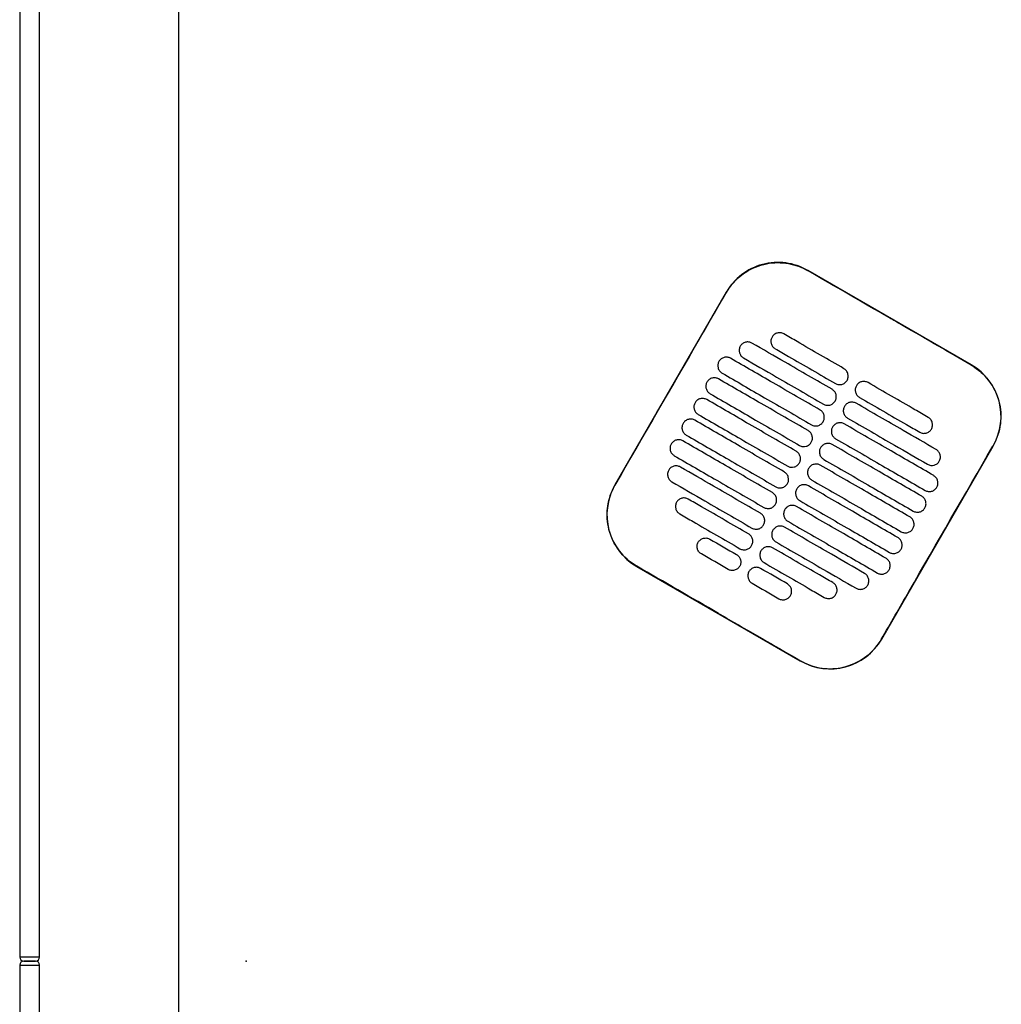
# Model space of a CAD drawing. Header units: metres. Extents: x 15.2 to 54.2, y -39.7 to 1.1.
# Tile 84 of 256: x 29.262 to 29.756, y -30.785 to -30.289. Entities that reach past the tile are written whole.
import ezdxf

# ---------------------------------------------------------------- set-up
doc = ezdxf.new("R2010")
doc.units = ezdxf.units.M
doc.header["$MEASUREMENT"] = 0
doc.layers.add('2D', color=252, linetype='Continuous')
doc.layers.add('PUNTO', color=1, linetype='Continuous')

# ---------------------------------------------------------------- blocks, each defined once
blk = doc.blocks.new('2D_QYOS_400')
for p, q in [((-0.00002, -0.08298), (-0.00002, -0.96698)), ((-0.00002, -0.08298), (-0.00002, -0.96698)), ((0.00998, -0.96698), (0.00998, -0.08298)), ((0.00998, -0.96698), (0.00998, -0.08298)), ((0.08, -1.85795), (0.08, -0.08)), ((0.47875, -0.66902), (0.39649, -0.6215)), ((0.35551, -0.63247), (0.29948, -0.72945)), ((0.4337, -0.80699), (0.48972, -0.71)), ((0.31045, -0.77044), (0.39271, -0.81796)), ((0.00198, -0.96698), (-0.00002, -0.96698)), ((0.00198, -0.96698), (-0.00002, -0.96698)), ((-0.00002, -0.97098), (0.00198, -0.97098)), ((-0.00002, -0.97098), (-0.00002, -1.85498)), ((-0.00002, -0.97098), (0.00198, -0.97098)), ((-0.00002, -0.97098), (-0.00002, -1.85498)), ((0.00798, -0.96698), (0.00198, -0.96698)), ((0.00798, -0.96698), (0.00198, -0.96698)), ((0.00798, -0.96898), (0.00198, -0.96898)), ((0.00798, -0.96898), (0.00198, -0.96898)), ((0.00198, -0.96898), (0.00798, -0.96898)), ((0.00198, -0.96898), (0.00798, -0.96898)), ((0.00198, -0.97098), (0.00798, -0.97098)), ((0.00198, -0.97098), (0.00798, -0.97098)), ((0.00998, -0.96698), (0.00798, -0.96698)), ((0.00998, -0.96698), (0.00798, -0.96698)), ((0.00798, -0.97098), (0.00998, -0.97098)), ((0.00798, -0.97098), (0.00998, -0.97098)), ((0.00998, -1.85498), (0.00998, -0.97098)), ((0.00998, -1.85498), (0.00998, -0.97098))]:
    blk.add_line(p, q)
for centre, radius, start, end in [((0.38148, -0.64748), 0.03, 59.9865, 149.9865), ((0.46374, -0.695), 0.03, 329.9865, 59.9865), ((0.32546, -0.74446), 0.03, 149.9865, 239.9865), ((0.40772, -0.79198), 0.03, 239.9865, 329.9865), ((0.00198, -0.96698), 0.002, 180, 270), ((0.00198, -0.96698), 0.002, 180, 270), ((0.00198, -0.97098), 0.002, 90, 180), ((0.00198, -0.97098), 0.002, 90, 180), ((0.00798, -0.96698), 0.002, 270, 0), ((0.00798, -0.96698), 0.002, 270, 0), ((0.00798, -0.97098), 0.002, 0, 90), ((0.00798, -0.97098), 0.002, 0, 90)]:
    blk.add_arc(centre, radius, start, end)
for points, knots in [([(0.3556, -0.63253), (0.3564, -0.63114), (0.35731, -0.62981), (0.36026, -0.62621), (0.36253, -0.62416), (0.36832, -0.62036), (0.37195, -0.61888), (0.37939, -0.61743), (0.38313, -0.6174), (0.39018, -0.61867), (0.39344, -0.61987), (0.39643, -0.6216)], [12.978915, 12.978915, 12.978915, 12.978915, 13.461173, 13.461173, 14.374287, 14.374287, 15.53872, 15.53872, 16.650066, 16.650066, 17.687358, 17.687358, 17.687358, 17.687358]), ([(0.29958, -0.72951), (0.31362, -0.70522), (0.32766, -0.68092), (0.34633, -0.64859), (0.35096, -0.64056), (0.3556, -0.63253)], [1.133412, 1.133412, 1.133412, 1.133412, 2.681586, 2.681586, 3.193366, 3.193366, 3.193366, 3.193366]), ([(0.47869, -0.66912), (0.4681, -0.663), (0.45707, -0.65664), (0.4416, -0.6477), (0.43956, -0.64652), (0.43756, -0.64537)], [-21.78268, -21.78268, -21.78268, -21.78268, -17.142885, -17.142885, -16.423665, -16.423665, -16.423665, -16.423665]), ([(0.38439, -0.65343), (0.38397, -0.65319), (0.38342, -0.65297), (0.38224, -0.65282), (0.38168, -0.65286), (0.38061, -0.65314), (0.38009, -0.65339), (0.37913, -0.65412), (0.37877, -0.65458), (0.37852, -0.65501)], [-0.5513873, -0.5513873, -0.5513873, -0.5513873, -0.4031046, -0.4031046, -0.2776919, -0.2776919, -0.1471638, -0.1471638, 0, 0, 0, 0]), ([(0.41471, -0.67094), (0.40684, -0.6664), (0.39897, -0.66185), (0.38887, -0.65602), (0.38663, -0.65472), (0.38439, -0.65343)], [0.699452, 0.699452, 0.699452, 0.699452, 3.425217, 3.425217, 4.200582, 4.200582, 4.200582, 4.200582]), ([(0.36843, -0.65807), (0.36801, -0.65783), (0.36746, -0.65761), (0.36628, -0.65746), (0.36572, -0.6575), (0.36465, -0.65778), (0.36413, -0.65803), (0.36317, -0.65876), (0.36281, -0.65922), (0.36256, -0.65965)], [-0.5514247, -0.5514247, -0.5514247, -0.5514247, -0.4031161, -0.4031161, -0.2776965, -0.2776965, -0.1471644, -0.1471644, 0, 0, 0, 0]), ([(0.4087, -0.68133), (0.40084, -0.67679), (0.39297, -0.67225), (0.37954, -0.66449), (0.37399, -0.66128), (0.36843, -0.65807)], [0.699452, 0.699452, 0.699452, 0.699452, 3.42526, 3.42526, 5.350619, 5.350619, 5.350619, 5.350619]), ([(0.37852, -0.65501), (0.37828, -0.65543), (0.37806, -0.65598), (0.37791, -0.65717), (0.37794, -0.65772), (0.37823, -0.6588), (0.37848, -0.65931), (0.37921, -0.66027), (0.37966, -0.66063), (0.38009, -0.66088)], [-0.5553355, -0.5553355, -0.5553355, -0.5553355, -0.4045594, -0.4045594, -0.278267, -0.278267, -0.1472206, -0.1472206, 0, 0, 0, 0]), ([(0.36256, -0.65965), (0.36232, -0.66007), (0.3621, -0.66062), (0.36195, -0.66181), (0.36198, -0.66236), (0.36226, -0.66343), (0.36252, -0.66395), (0.36325, -0.66491), (0.3637, -0.66527), (0.36413, -0.66552)], [-0.5553006, -0.5553006, -0.5553006, -0.5553006, -0.4045498, -0.4045498, -0.2782639, -0.2782639, -0.1472208, -0.1472208, 0, 0, 0, 0]), ([(0.38009, -0.66088), (0.38233, -0.66217), (0.38456, -0.66346), (0.39467, -0.6693), (0.40254, -0.67385), (0.4104, -0.67839)], [2.649916, 2.649916, 2.649916, 2.649916, 3.425249, 3.425249, 6.151046, 6.151046, 6.151046, 6.151046]), ([(0.35179, -0.66728), (0.35155, -0.66771), (0.35133, -0.66826), (0.35118, -0.66945), (0.35122, -0.67), (0.3515, -0.67107), (0.35175, -0.67159), (0.35248, -0.67255), (0.35294, -0.67291), (0.35336, -0.67316)], [-0.5552879, -0.5552879, -0.5552879, -0.5552879, -0.4045447, -0.4045447, -0.2782629, -0.2782629, -0.1472212, -0.1472212, 0, 0, 0, 0]), ([(0.35766, -0.66571), (0.35724, -0.66547), (0.35669, -0.66525), (0.35551, -0.6651), (0.35496, -0.66514), (0.35388, -0.66542), (0.35336, -0.66567), (0.35241, -0.6664), (0.35204, -0.66686), (0.35179, -0.66728)], [-0.5514376, -0.5514376, -0.5514376, -0.5514376, -0.4031217, -0.4031217, -0.2776979, -0.2776979, -0.1471642, -0.1471642, 0, 0, 0, 0]), ([(0.4027, -0.69173), (0.39483, -0.68718), (0.38697, -0.68264), (0.37195, -0.67396), (0.36481, -0.66984), (0.35766, -0.66571)], [0.699452, 0.699452, 0.699452, 0.699452, 3.425292, 3.425292, 5.900643, 5.900643, 5.900643, 5.900643]), ([(0.36413, -0.66552), (0.36968, -0.66873), (0.37524, -0.67194), (0.38867, -0.67969), (0.39653, -0.68424), (0.4044, -0.68878)], [1.499949, 1.499949, 1.499949, 1.499949, 3.425284, 3.425284, 6.151116, 6.151116, 6.151116, 6.151116]), ([(0.35336, -0.67316), (0.36051, -0.67728), (0.36765, -0.68141), (0.38266, -0.69008), (0.39053, -0.69463), (0.3984, -0.69917)], [0.949972, 0.949972, 0.949972, 0.949972, 3.425307, 3.425307, 6.151164, 6.151164, 6.151164, 6.151164]), ([(0.41627, -0.67682), (0.41652, -0.67639), (0.41674, -0.67584), (0.41689, -0.67465), (0.41685, -0.6741), (0.41657, -0.67303), (0.41632, -0.67251), (0.41559, -0.67155), (0.41513, -0.67119), (0.41471, -0.67094)], [-0.5553984, -0.5553984, -0.5553984, -0.5553984, -0.4045681, -0.4045681, -0.278271, -0.278271, -0.1472202, -0.1472202, 0, 0, 0, 0]), ([(0.47869, -0.66912), (0.47997, -0.66986), (0.4812, -0.67069), (0.48435, -0.6732), (0.48613, -0.67503), (0.48766, -0.67706), (0.48996, -0.68012), (0.49164, -0.6836), (0.49361, -0.69099), (0.49388, -0.69484), (0.49295, -0.70246), (0.49174, -0.70617), (0.48978, -0.70968), (0.4897, -0.70981), (0.48963, -0.70995)], [17.619777, 17.619777, 17.619777, 17.619777, 18.064718, 18.064718, 18.827754, 18.827754, 18.827754, 19.97637, 19.97637, 21.122539, 21.122539, 22.281306, 22.281306, 22.328075, 22.328075, 22.328075, 22.328075]), ([(0.34579, -0.67768), (0.34555, -0.6781), (0.34533, -0.67865), (0.34518, -0.67984), (0.34522, -0.68039), (0.3455, -0.68147), (0.34575, -0.68198), (0.34648, -0.68294), (0.34694, -0.6833), (0.34736, -0.68355)], [-0.5552955, -0.5552955, -0.5552955, -0.5552955, -0.4045438, -0.4045438, -0.2782634, -0.2782634, -0.1472215, -0.1472215, 0, 0, 0, 0]), ([(0.35166, -0.6761), (0.35124, -0.67586), (0.35069, -0.67564), (0.34951, -0.67549), (0.34896, -0.67553), (0.34788, -0.67581), (0.34736, -0.67606), (0.3464, -0.67679), (0.34604, -0.67725), (0.34579, -0.67768)], [-0.5514273, -0.5514273, -0.5514273, -0.5514273, -0.4031209, -0.4031209, -0.2776962, -0.2776962, -0.1471634, -0.1471634, 0, 0, 0, 0]), ([(0.3967, -0.70212), (0.38883, -0.69757), (0.38096, -0.69303), (0.36595, -0.68435), (0.35881, -0.68023), (0.35166, -0.6761)], [0.699452, 0.699452, 0.699452, 0.699452, 3.425313, 3.425313, 5.900643, 5.900643, 5.900643, 5.900643]), ([(0.4104, -0.67839), (0.41083, -0.67864), (0.41138, -0.67885), (0.41256, -0.679), (0.41311, -0.67896), (0.41419, -0.67868), (0.4147, -0.67843), (0.41566, -0.6777), (0.41603, -0.67724), (0.41627, -0.67682)], [-0.551307, -0.551307, -0.551307, -0.551307, -0.4030846, -0.4030846, -0.2776802, -0.2776802, -0.1471604, -0.1471604, 0, 0, 0, 0]), ([(0.42682, -0.67794), (0.4264, -0.6777), (0.42585, -0.67748), (0.42467, -0.67733), (0.42411, -0.67737), (0.42304, -0.67765), (0.42252, -0.6779), (0.42156, -0.67863), (0.42119, -0.67909), (0.42095, -0.67952)], [-0.5512944, -0.5512944, -0.5512944, -0.5512944, -0.4030833, -0.4030833, -0.2776787, -0.2776787, -0.1471599, -0.1471599, 0, 0, 0, 0]), ([(0.45714, -0.69545), (0.4549, -0.69416), (0.45266, -0.69287), (0.44255, -0.68703), (0.43469, -0.68249), (0.42682, -0.67794)], [2.649852, 2.649852, 2.649852, 2.649852, 3.425217, 3.425217, 6.150982, 6.150982, 6.150982, 6.150982]), ([(0.34736, -0.68355), (0.3545, -0.68767), (0.36165, -0.6918), (0.37666, -0.70047), (0.38453, -0.70502), (0.3924, -0.70956)], [0.949998, 0.949998, 0.949998, 0.949998, 3.42532, 3.42532, 6.151189, 6.151189, 6.151189, 6.151189]), ([(0.41027, -0.68721), (0.41052, -0.68678), (0.41073, -0.68623), (0.41088, -0.68504), (0.41085, -0.68449), (0.41057, -0.68342), (0.41031, -0.6829), (0.40959, -0.68194), (0.40913, -0.68158), (0.4087, -0.68133)], [-0.5553839, -0.5553839, -0.5553839, -0.5553839, -0.4045626, -0.4045626, -0.2782686, -0.2782686, -0.1472195, -0.1472195, 0, 0, 0, 0]), ([(0.42095, -0.67952), (0.42071, -0.67994), (0.42049, -0.68049), (0.42034, -0.68168), (0.42037, -0.68223), (0.42065, -0.68331), (0.42091, -0.68382), (0.42163, -0.68478), (0.42209, -0.68514), (0.42252, -0.68539)], [-0.555416, -0.555416, -0.555416, -0.555416, -0.4045716, -0.4045716, -0.2782736, -0.2782736, -0.1472211, -0.1472211, 0, 0, 0, 0]), ([(0.33979, -0.68807), (0.33955, -0.68849), (0.33933, -0.68904), (0.33918, -0.69023), (0.33921, -0.69078), (0.3395, -0.69186), (0.33975, -0.69237), (0.34048, -0.69333), (0.34093, -0.69369), (0.34136, -0.69394)], [-0.5553078, -0.5553078, -0.5553078, -0.5553078, -0.4045446, -0.4045446, -0.2782647, -0.2782647, -0.147222, -0.147222, 0, 0, 0, 0]), ([(0.34566, -0.68649), (0.34524, -0.68625), (0.34469, -0.68603), (0.34351, -0.68588), (0.34295, -0.68592), (0.34188, -0.6862), (0.34136, -0.68645), (0.3404, -0.68718), (0.34004, -0.68764), (0.33979, -0.68807)], [-0.5514137, -0.5514137, -0.5514137, -0.5514137, -0.4031194, -0.4031194, -0.2776944, -0.2776944, -0.1471627, -0.1471627, 0, 0, 0, 0]), ([(0.3907, -0.71251), (0.38283, -0.70796), (0.37496, -0.70342), (0.35995, -0.69475), (0.3528, -0.69062), (0.34566, -0.68649)], [0.699452, 0.699452, 0.699452, 0.699452, 3.425322, 3.425322, 5.900643, 5.900643, 5.900643, 5.900643]), ([(0.4044, -0.68878), (0.40482, -0.68903), (0.40537, -0.68924), (0.40655, -0.68939), (0.40711, -0.68936), (0.40818, -0.68907), (0.4087, -0.68882), (0.40966, -0.68809), (0.41003, -0.68763), (0.41027, -0.68721)], [-0.551317, -0.551317, -0.551317, -0.551317, -0.4030867, -0.4030867, -0.2776803, -0.2776803, -0.1471597, -0.1471597, 0, 0, 0, 0]), ([(0.42082, -0.68833), (0.42039, -0.68809), (0.41985, -0.68787), (0.41866, -0.68772), (0.41811, -0.68776), (0.41704, -0.68804), (0.41652, -0.68829), (0.41556, -0.68902), (0.41519, -0.68948), (0.41495, -0.68991)], [-0.5513075, -0.5513075, -0.5513075, -0.5513075, -0.4030857, -0.4030857, -0.2776792, -0.2776792, -0.1471593, -0.1471593, 0, 0, 0, 0]), ([(0.46109, -0.7116), (0.45553, -0.70839), (0.44998, -0.70518), (0.43655, -0.69742), (0.42868, -0.69288), (0.42082, -0.68833)], [1.499901, 1.499901, 1.499901, 1.499901, 3.42526, 3.42526, 6.151068, 6.151068, 6.151068, 6.151068]), ([(0.42252, -0.68539), (0.43038, -0.68993), (0.43825, -0.69448), (0.44836, -0.70032), (0.4506, -0.70161), (0.45283, -0.7029)], [0.699452, 0.699452, 0.699452, 0.699452, 3.425249, 3.425249, 4.200582, 4.200582, 4.200582, 4.200582]), ([(0.40427, -0.6976), (0.40451, -0.69717), (0.40473, -0.69662), (0.40488, -0.69543), (0.40484, -0.69488), (0.40456, -0.69381), (0.40431, -0.69329), (0.40358, -0.69234), (0.40313, -0.69197), (0.4027, -0.69173)], [-0.5553742, -0.5553742, -0.5553742, -0.5553742, -0.4045587, -0.4045587, -0.278267, -0.278267, -0.1472191, -0.1472191, 0, 0, 0, 0]), ([(0.41495, -0.68991), (0.4147, -0.69033), (0.41448, -0.69088), (0.41433, -0.69207), (0.41437, -0.69262), (0.41465, -0.6937), (0.4149, -0.69421), (0.41563, -0.69517), (0.41609, -0.69553), (0.41651, -0.69578)], [-0.5553971, -0.5553971, -0.5553971, -0.5553971, -0.4045652, -0.4045652, -0.2782705, -0.2782705, -0.1472202, -0.1472202, 0, 0, 0, 0]), ([(0.33379, -0.69846), (0.33354, -0.69888), (0.33332, -0.69943), (0.33317, -0.70062), (0.33321, -0.70117), (0.33349, -0.70225), (0.33374, -0.70276), (0.33447, -0.70372), (0.33493, -0.70408), (0.33536, -0.70433)], [-0.5553248, -0.5553248, -0.5553248, -0.5553248, -0.4045472, -0.4045472, -0.2782668, -0.2782668, -0.1472227, -0.1472227, 0, 0, 0, 0]), ([(0.33966, -0.69688), (0.33923, -0.69664), (0.33869, -0.69642), (0.3375, -0.69627), (0.33695, -0.69631), (0.33588, -0.69659), (0.33536, -0.69684), (0.3344, -0.69757), (0.33403, -0.69803), (0.33379, -0.69846)], [-0.5513969, -0.5513969, -0.5513969, -0.5513969, -0.4031172, -0.4031172, -0.2776925, -0.2776925, -0.1471621, -0.1471621, 0, 0, 0, 0]), ([(0.38469, -0.7229), (0.37683, -0.71835), (0.36896, -0.71381), (0.35395, -0.70514), (0.3468, -0.70101), (0.33966, -0.69688)], [0.699452, 0.699452, 0.699452, 0.699452, 3.425321, 3.425321, 5.900643, 5.900643, 5.900643, 5.900643]), ([(0.34136, -0.69394), (0.3485, -0.69807), (0.35565, -0.70219), (0.37066, -0.71086), (0.37853, -0.71541), (0.38639, -0.71995)], [0.950001, 0.950001, 0.950001, 0.950001, 3.425322, 3.425322, 6.151192, 6.151192, 6.151192, 6.151192]), ([(0.3984, -0.69917), (0.39882, -0.69942), (0.39937, -0.69963), (0.40055, -0.69978), (0.4011, -0.69975), (0.40218, -0.69947), (0.4027, -0.69921), (0.40366, -0.69848), (0.40402, -0.69802), (0.40427, -0.6976)], [-0.5513236, -0.5513236, -0.5513236, -0.5513236, -0.4030881, -0.4030881, -0.2776804, -0.2776804, -0.1471592, -0.1471592, 0, 0, 0, 0]), ([(0.41481, -0.69872), (0.41439, -0.69848), (0.41384, -0.69826), (0.41266, -0.69811), (0.41211, -0.69815), (0.41103, -0.69843), (0.41051, -0.69868), (0.40956, -0.69941), (0.40919, -0.69987), (0.40894, -0.7003)], [-0.5513173, -0.5513173, -0.5513173, -0.5513173, -0.4030875, -0.4030875, -0.2776797, -0.2776797, -0.147159, -0.147159, 0, 0, 0, 0]), ([(0.41651, -0.69578), (0.42438, -0.70032), (0.43225, -0.70487), (0.44568, -0.71262), (0.45123, -0.71583), (0.45679, -0.71904)], [0.699452, 0.699452, 0.699452, 0.699452, 3.425284, 3.425284, 5.350619, 5.350619, 5.350619, 5.350619]), ([(0.4587, -0.70133), (0.45895, -0.7009), (0.45917, -0.70035), (0.45932, -0.69916), (0.45928, -0.69861), (0.459, -0.69754), (0.45875, -0.69702), (0.45802, -0.69606), (0.45756, -0.6957), (0.45714, -0.69545)], [-0.5554179, -0.5554179, -0.5554179, -0.5554179, -0.4045683, -0.4045683, -0.2782761, -0.2782761, -0.1472238, -0.1472238, 0, 0, 0, 0]), ([(0.39827, -0.70799), (0.39851, -0.70757), (0.39873, -0.70701), (0.39888, -0.70583), (0.39884, -0.70527), (0.39856, -0.7042), (0.39831, -0.70368), (0.39758, -0.70273), (0.39712, -0.70236), (0.3967, -0.70212)], [-0.5553693, -0.5553693, -0.5553693, -0.5553693, -0.4045566, -0.4045566, -0.2782661, -0.2782661, -0.1472189, -0.1472189, 0, 0, 0, 0]), ([(0.40894, -0.7003), (0.4087, -0.70072), (0.40848, -0.70127), (0.40833, -0.70246), (0.40837, -0.70301), (0.40865, -0.70409), (0.4089, -0.7046), (0.40963, -0.70556), (0.41009, -0.70592), (0.41051, -0.70617)], [-0.555383, -0.555383, -0.555383, -0.555383, -0.4045605, -0.4045605, -0.2782682, -0.2782682, -0.1472195, -0.1472195, 0, 0, 0, 0]), ([(0.45985, -0.72474), (0.45271, -0.72061), (0.44556, -0.71648), (0.43055, -0.70781), (0.42268, -0.70327), (0.41481, -0.69872)], [0.949941, 0.949941, 0.949941, 0.949941, 3.425291, 3.425291, 6.151132, 6.151132, 6.151132, 6.151132]), ([(0.45283, -0.7029), (0.45326, -0.70315), (0.4538, -0.70336), (0.45499, -0.70351), (0.45554, -0.70347), (0.45661, -0.70319), (0.45713, -0.70294), (0.45809, -0.70221), (0.45846, -0.70175), (0.4587, -0.70133)], [-0.5513007, -0.5513007, -0.5513007, -0.5513007, -0.4030941, -0.4030941, -0.2776814, -0.2776814, -0.1471603, -0.1471603, 0, 0, 0, 0]), ([(0.33365, -0.70727), (0.33323, -0.70703), (0.33268, -0.70681), (0.3315, -0.70666), (0.33095, -0.7067), (0.32987, -0.70698), (0.32935, -0.70723), (0.3284, -0.70796), (0.32803, -0.70842), (0.32778, -0.70885)], [-0.5513769, -0.5513769, -0.5513769, -0.5513769, -0.4031143, -0.4031143, -0.2776905, -0.2776905, -0.1471617, -0.1471617, 0, 0, 0, 0]), ([(0.37869, -0.73329), (0.37082, -0.72874), (0.36296, -0.7242), (0.34794, -0.71553), (0.3408, -0.7114), (0.33365, -0.70727)], [0.699452, 0.699452, 0.699452, 0.699452, 3.425308, 3.425308, 5.900643, 5.900643, 5.900643, 5.900643]), ([(0.33536, -0.70433), (0.3425, -0.70846), (0.34964, -0.71258), (0.36466, -0.72126), (0.37252, -0.7258), (0.38039, -0.73035)], [0.949982, 0.949982, 0.949982, 0.949982, 3.425312, 3.425312, 6.151173, 6.151173, 6.151173, 6.151173]), ([(0.3924, -0.70956), (0.39282, -0.70981), (0.39337, -0.71003), (0.39455, -0.71017), (0.3951, -0.71014), (0.39618, -0.70986), (0.3967, -0.7096), (0.39766, -0.70887), (0.39802, -0.70841), (0.39827, -0.70799)], [-0.5513269, -0.5513269, -0.5513269, -0.5513269, -0.403089, -0.403089, -0.2776804, -0.2776804, -0.1471589, -0.1471589, 0, 0, 0, 0]), ([(0.41051, -0.70617), (0.41838, -0.71071), (0.42625, -0.71526), (0.44126, -0.72393), (0.4484, -0.72806), (0.45555, -0.73219)], [0.699452, 0.699452, 0.699452, 0.699452, 3.425308, 3.425308, 5.900643, 5.900643, 5.900643, 5.900643]), ([(0.32778, -0.70885), (0.32754, -0.70927), (0.32732, -0.70982), (0.32717, -0.71101), (0.32721, -0.71156), (0.32749, -0.71264), (0.32774, -0.71316), (0.32847, -0.71411), (0.32893, -0.71447), (0.32935, -0.71472)], [-0.5553464, -0.5553464, -0.5553464, -0.5553464, -0.4045515, -0.4045515, -0.2782697, -0.2782697, -0.1472236, -0.1472236, 0, 0, 0, 0]), ([(0.39226, -0.71838), (0.39251, -0.71796), (0.39273, -0.71741), (0.39288, -0.71622), (0.39284, -0.71566), (0.39256, -0.71459), (0.39231, -0.71407), (0.39158, -0.71312), (0.39112, -0.71275), (0.3907, -0.71251)], [-0.5553691, -0.5553691, -0.5553691, -0.5553691, -0.4045561, -0.4045561, -0.278266, -0.278266, -0.1472189, -0.1472189, 0, 0, 0, 0]), ([(0.40294, -0.71069), (0.4027, -0.71111), (0.40248, -0.71166), (0.40233, -0.71285), (0.40237, -0.7134), (0.40265, -0.71448), (0.4029, -0.715), (0.40363, -0.71595), (0.40409, -0.71632), (0.40451, -0.71656)], [-0.5553737, -0.5553737, -0.5553737, -0.5553737, -0.4045574, -0.4045574, -0.2782667, -0.2782667, -0.1472191, -0.1472191, 0, 0, 0, 0]), ([(0.40881, -0.70911), (0.40839, -0.70887), (0.40784, -0.70865), (0.40666, -0.7085), (0.40611, -0.70854), (0.40503, -0.70882), (0.40451, -0.70907), (0.40355, -0.7098), (0.40319, -0.71026), (0.40294, -0.71069)], [-0.5513238, -0.5513238, -0.5513238, -0.5513238, -0.4030887, -0.4030887, -0.27768, -0.27768, -0.1471588, -0.1471588, 0, 0, 0, 0]), ([(0.45385, -0.73513), (0.4467, -0.731), (0.43956, -0.72688), (0.42455, -0.7182), (0.41668, -0.71366), (0.40881, -0.70911)], [0.949982, 0.949982, 0.949982, 0.949982, 3.425312, 3.425312, 6.151173, 6.151173, 6.151173, 6.151173]), ([(0.4336, -0.80693), (0.43816, -0.79904), (0.44289, -0.79084), (0.46154, -0.75853), (0.47558, -0.73424), (0.48963, -0.70995)], [-3.18138, -3.18138, -3.18138, -3.18138, -2.673929, -2.673929, -1.133377, -1.133377, -1.133377, -1.133377]), ([(0.46266, -0.71747), (0.4629, -0.71705), (0.46312, -0.71649), (0.46327, -0.71531), (0.46323, -0.71475), (0.46295, -0.71368), (0.4627, -0.71316), (0.46197, -0.71221), (0.46152, -0.71184), (0.46109, -0.7116)], [-0.5553798, -0.5553798, -0.5553798, -0.5553798, -0.4045588, -0.4045588, -0.278273, -0.278273, -0.147224, -0.147224, 0, 0, 0, 0]), ([(0.32935, -0.71472), (0.3365, -0.71885), (0.34364, -0.72297), (0.35865, -0.73165), (0.36652, -0.73619), (0.37439, -0.74074)], [0.949941, 0.949941, 0.949941, 0.949941, 3.425292, 3.425292, 6.151132, 6.151132, 6.151132, 6.151132]), ([(0.40451, -0.71656), (0.41238, -0.72111), (0.42025, -0.72565), (0.43526, -0.73432), (0.4424, -0.73845), (0.44955, -0.74258)], [0.699452, 0.699452, 0.699452, 0.699452, 3.425321, 3.425321, 5.900643, 5.900643, 5.900643, 5.900643]), ([(0.45679, -0.71904), (0.45721, -0.71929), (0.45776, -0.71951), (0.45894, -0.71965), (0.45949, -0.71962), (0.46057, -0.71934), (0.46109, -0.71908), (0.46205, -0.71835), (0.46241, -0.71789), (0.46266, -0.71747)], [-0.5513421, -0.5513421, -0.5513421, -0.5513421, -0.4031061, -0.4031061, -0.2776864, -0.2776864, -0.147161, -0.147161, 0, 0, 0, 0]), ([(0.32654, -0.72199), (0.3263, -0.72241), (0.32608, -0.72296), (0.32593, -0.72415), (0.32597, -0.72471), (0.32625, -0.72578), (0.3265, -0.7263), (0.32723, -0.72725), (0.32769, -0.72762), (0.32811, -0.72786)], [-0.55538, -0.55538, -0.55538, -0.55538, -0.4045589, -0.4045589, -0.278273, -0.278273, -0.147224, -0.147224, 0, 0, 0, 0]), ([(0.33241, -0.72042), (0.33199, -0.72017), (0.33144, -0.71995), (0.33026, -0.7198), (0.32971, -0.71984), (0.32863, -0.72012), (0.32811, -0.72038), (0.32716, -0.72111), (0.32679, -0.72157), (0.32654, -0.72199)], [-0.551342, -0.551342, -0.551342, -0.551342, -0.4031061, -0.4031061, -0.2776864, -0.2776864, -0.147161, -0.147161, 0, 0, 0, 0]), ([(0.37269, -0.74368), (0.36482, -0.73914), (0.35695, -0.73459), (0.34353, -0.72684), (0.33797, -0.72363), (0.33241, -0.72042)], [0.699452, 0.699452, 0.699452, 0.699452, 3.425284, 3.425284, 5.350619, 5.350619, 5.350619, 5.350619]), ([(0.38626, -0.72877), (0.38651, -0.72835), (0.38673, -0.7278), (0.38687, -0.72661), (0.38684, -0.72605), (0.38656, -0.72498), (0.3863, -0.72446), (0.38558, -0.72351), (0.38512, -0.72314), (0.38469, -0.7229)], [-0.5553737, -0.5553737, -0.5553737, -0.5553737, -0.4045574, -0.4045574, -0.2782667, -0.2782667, -0.1472191, -0.1472191, 0, 0, 0, 0]), ([(0.38639, -0.71995), (0.38682, -0.7202), (0.38737, -0.72042), (0.38855, -0.72056), (0.3891, -0.72053), (0.39018, -0.72025), (0.39069, -0.71999), (0.39165, -0.71926), (0.39202, -0.7188), (0.39226, -0.71838)], [-0.551327, -0.551327, -0.551327, -0.551327, -0.4030892, -0.4030892, -0.2776802, -0.2776802, -0.1471588, -0.1471588, 0, 0, 0, 0]), ([(0.39694, -0.72108), (0.3967, -0.7215), (0.39648, -0.72205), (0.39633, -0.72324), (0.39636, -0.7238), (0.39665, -0.72487), (0.3969, -0.72539), (0.39763, -0.72634), (0.39808, -0.72671), (0.39851, -0.72695)], [-0.5553691, -0.5553691, -0.5553691, -0.5553691, -0.4045561, -0.4045561, -0.278266, -0.278266, -0.1472189, -0.1472189, 0, 0, 0, 0]), ([(0.40281, -0.7195), (0.40239, -0.71926), (0.40184, -0.71904), (0.40066, -0.71889), (0.4001, -0.71893), (0.39903, -0.71921), (0.39851, -0.71946), (0.39755, -0.7202), (0.39719, -0.72066), (0.39694, -0.72108)], [-0.551327, -0.551327, -0.551327, -0.551327, -0.4030892, -0.4030892, -0.2776802, -0.2776802, -0.1471588, -0.1471588, 0, 0, 0, 0]), ([(0.44785, -0.74552), (0.4407, -0.74139), (0.43356, -0.73727), (0.41854, -0.72859), (0.41068, -0.72405), (0.40281, -0.7195)], [0.950001, 0.950001, 0.950001, 0.950001, 3.425322, 3.425322, 6.151192, 6.151192, 6.151192, 6.151192]), ([(0.32811, -0.72786), (0.33367, -0.73107), (0.33923, -0.73428), (0.35265, -0.74204), (0.36052, -0.74658), (0.36839, -0.75113)], [1.499901, 1.499901, 1.499901, 1.499901, 3.42526, 3.42526, 6.151068, 6.151068, 6.151068, 6.151068]), ([(0.39851, -0.72695), (0.40638, -0.7315), (0.41424, -0.73604), (0.42926, -0.74471), (0.4364, -0.74884), (0.44354, -0.75297)], [0.699452, 0.699452, 0.699452, 0.699452, 3.425322, 3.425322, 5.900643, 5.900643, 5.900643, 5.900643]), ([(0.46142, -0.73061), (0.46166, -0.73019), (0.46188, -0.72964), (0.46203, -0.72845), (0.46199, -0.7279), (0.46171, -0.72682), (0.46146, -0.7263), (0.46073, -0.72535), (0.46028, -0.72498), (0.45985, -0.72474)], [-0.5553462, -0.5553462, -0.5553462, -0.5553462, -0.4045514, -0.4045514, -0.2782696, -0.2782696, -0.1472236, -0.1472236, 0, 0, 0, 0]), ([(0.31051, -0.77034), (0.31045, -0.77031), (0.31039, -0.77027), (0.30692, -0.76824), (0.30394, -0.76558), (0.29919, -0.75926), (0.29746, -0.75566), (0.2956, -0.74836), (0.29535, -0.74474), (0.29607, -0.73823), (0.29684, -0.73535), (0.29847, -0.73156), (0.299, -0.73052), (0.29958, -0.72951)], [8.273299, 8.273299, 8.273299, 8.273299, 8.293543, 8.293543, 9.48086, 9.48086, 10.665623, 10.665623, 11.74288, 11.74288, 12.632334, 12.632334, 12.981673, 12.981673, 12.981673, 12.981673]), ([(0.38039, -0.73035), (0.38081, -0.73059), (0.38136, -0.73081), (0.38254, -0.73096), (0.3831, -0.73092), (0.38417, -0.73064), (0.38469, -0.73039), (0.38565, -0.72965), (0.38602, -0.72919), (0.38626, -0.72877)], [-0.5513238, -0.5513238, -0.5513238, -0.5513238, -0.4030887, -0.4030887, -0.27768, -0.27768, -0.1471588, -0.1471588, 0, 0, 0, 0]), ([(0.39094, -0.73147), (0.39069, -0.73189), (0.39047, -0.73244), (0.39032, -0.73363), (0.39036, -0.73419), (0.39064, -0.73526), (0.39089, -0.73578), (0.39162, -0.73673), (0.39208, -0.7371), (0.39251, -0.73734)], [-0.5553693, -0.5553693, -0.5553693, -0.5553693, -0.4045566, -0.4045566, -0.2782661, -0.2782661, -0.1472189, -0.1472189, 0, 0, 0, 0]), ([(0.39681, -0.7299), (0.39638, -0.72965), (0.39584, -0.72943), (0.39465, -0.72929), (0.3941, -0.72932), (0.39303, -0.7296), (0.39251, -0.72986), (0.39155, -0.73059), (0.39118, -0.73105), (0.39094, -0.73147)], [-0.551327, -0.551327, -0.551327, -0.551327, -0.403089, -0.403089, -0.2776804, -0.2776804, -0.1471589, -0.1471589, 0, 0, 0, 0]), ([(0.44184, -0.75591), (0.4347, -0.75178), (0.42755, -0.74766), (0.41254, -0.73899), (0.40467, -0.73444), (0.39681, -0.7299)], [0.949998, 0.949998, 0.949998, 0.949998, 3.42532, 3.42532, 6.151189, 6.151189, 6.151189, 6.151189]), ([(0.45555, -0.73219), (0.45597, -0.73243), (0.45652, -0.73265), (0.4577, -0.7328), (0.45825, -0.73276), (0.45933, -0.73248), (0.45985, -0.73223), (0.46081, -0.7315), (0.46117, -0.73104), (0.46142, -0.73061)], [-0.551377, -0.551377, -0.551377, -0.551377, -0.4031143, -0.4031143, -0.2776905, -0.2776905, -0.1471617, -0.1471617, 0, 0, 0, 0]), ([(0.3305, -0.73813), (0.33026, -0.73856), (0.33004, -0.73911), (0.32989, -0.7403), (0.32992, -0.74085), (0.33021, -0.74192), (0.33046, -0.74244), (0.33119, -0.7434), (0.33164, -0.74376), (0.33207, -0.74401)], [-0.555418, -0.555418, -0.555418, -0.555418, -0.4045683, -0.4045683, -0.2782762, -0.2782762, -0.1472238, -0.1472238, 0, 0, 0, 0]), ([(0.33637, -0.73656), (0.33595, -0.73631), (0.3354, -0.7361), (0.33422, -0.73595), (0.33366, -0.73598), (0.33259, -0.73627), (0.33207, -0.73652), (0.33111, -0.73725), (0.33075, -0.73771), (0.3305, -0.73813)], [-0.5513007, -0.5513007, -0.5513007, -0.5513007, -0.4030941, -0.4030941, -0.2776814, -0.2776814, -0.1471603, -0.1471603, 0, 0, 0, 0]), ([(0.36669, -0.75407), (0.35882, -0.74953), (0.35095, -0.74498), (0.34085, -0.73914), (0.33861, -0.73785), (0.33637, -0.73656)], [0.699452, 0.699452, 0.699452, 0.699452, 3.425249, 3.425249, 4.200582, 4.200582, 4.200582, 4.200582]), ([(0.38026, -0.73916), (0.3805, -0.73874), (0.38072, -0.73819), (0.38087, -0.737), (0.38083, -0.73645), (0.38055, -0.73537), (0.3803, -0.73485), (0.37957, -0.7339), (0.37912, -0.73353), (0.37869, -0.73329)], [-0.555383, -0.555383, -0.555383, -0.555383, -0.4045604, -0.4045604, -0.2782682, -0.2782682, -0.1472195, -0.1472195, 0, 0, 0, 0]), ([(0.39251, -0.73734), (0.40037, -0.74189), (0.40824, -0.74643), (0.42325, -0.7551), (0.4304, -0.75923), (0.43754, -0.76336)], [0.699452, 0.699452, 0.699452, 0.699452, 3.425313, 3.425313, 5.900643, 5.900643, 5.900643, 5.900643]), ([(0.45542, -0.741), (0.45566, -0.74058), (0.45588, -0.74003), (0.45603, -0.73884), (0.45599, -0.73829), (0.45571, -0.73721), (0.45546, -0.7367), (0.45473, -0.73574), (0.45427, -0.73538), (0.45385, -0.73513)], [-0.5553245, -0.5553245, -0.5553245, -0.5553245, -0.4045471, -0.4045471, -0.2782667, -0.2782667, -0.1472226, -0.1472226, 0, 0, 0, 0]), ([(0.37439, -0.74074), (0.37481, -0.74098), (0.37536, -0.7412), (0.37654, -0.74135), (0.37709, -0.74131), (0.37817, -0.74103), (0.37869, -0.74078), (0.37965, -0.74005), (0.38001, -0.73959), (0.38026, -0.73916)], [-0.5513173, -0.5513173, -0.5513173, -0.5513173, -0.4030875, -0.4030875, -0.2776797, -0.2776797, -0.147159, -0.147159, 0, 0, 0, 0]), ([(0.38493, -0.74186), (0.38469, -0.74228), (0.38447, -0.74284), (0.38432, -0.74402), (0.38436, -0.74458), (0.38464, -0.74565), (0.38489, -0.74617), (0.38562, -0.74712), (0.38608, -0.74749), (0.3865, -0.74773)], [-0.5553742, -0.5553742, -0.5553742, -0.5553742, -0.4045587, -0.4045587, -0.278267, -0.278267, -0.1472191, -0.1472191, 0, 0, 0, 0]), ([(0.3908, -0.74029), (0.39038, -0.74004), (0.38983, -0.73983), (0.38865, -0.73968), (0.3881, -0.73971), (0.38702, -0.73999), (0.3865, -0.74025), (0.38555, -0.74098), (0.38518, -0.74144), (0.38493, -0.74186)], [-0.5513237, -0.5513237, -0.5513237, -0.5513237, -0.4030882, -0.4030882, -0.2776804, -0.2776804, -0.1471592, -0.1471592, 0, 0, 0, 0]), ([(0.43584, -0.7663), (0.4287, -0.76218), (0.42155, -0.75805), (0.40654, -0.74938), (0.39867, -0.74483), (0.3908, -0.74029)], [0.949973, 0.949973, 0.949973, 0.949973, 3.425307, 3.425307, 6.151164, 6.151164, 6.151164, 6.151164]), ([(0.44955, -0.74258), (0.44997, -0.74282), (0.45052, -0.74304), (0.4517, -0.74319), (0.45225, -0.74315), (0.45333, -0.74287), (0.45385, -0.74262), (0.45481, -0.74189), (0.45517, -0.74143), (0.45542, -0.741)], [-0.551397, -0.551397, -0.551397, -0.551397, -0.4031173, -0.4031173, -0.2776925, -0.2776925, -0.1471621, -0.1471621, 0, 0, 0, 0]), ([(0.33207, -0.74401), (0.33431, -0.7453), (0.33654, -0.74659), (0.34665, -0.75243), (0.35452, -0.75697), (0.36238, -0.76152)], [2.649852, 2.649852, 2.649852, 2.649852, 3.425217, 3.425217, 6.150983, 6.150983, 6.150983, 6.150983]), ([(0.37426, -0.74955), (0.3745, -0.74913), (0.37472, -0.74858), (0.37487, -0.74739), (0.37483, -0.74684), (0.37455, -0.74576), (0.3743, -0.74525), (0.37357, -0.74429), (0.37311, -0.74393), (0.37269, -0.74368)], [-0.555397, -0.555397, -0.555397, -0.555397, -0.4045652, -0.4045652, -0.2782705, -0.2782705, -0.1472202, -0.1472202, 0, 0, 0, 0]), ([(0.3865, -0.74773), (0.39437, -0.75228), (0.40224, -0.75682), (0.41725, -0.7655), (0.42439, -0.76962), (0.43154, -0.77375)], [0.699452, 0.699452, 0.699452, 0.699452, 3.425292, 3.425292, 5.900643, 5.900643, 5.900643, 5.900643]), ([(0.44941, -0.75139), (0.44966, -0.75097), (0.44988, -0.75042), (0.45003, -0.74923), (0.44999, -0.74868), (0.44971, -0.7476), (0.44946, -0.74709), (0.44873, -0.74613), (0.44827, -0.74577), (0.44785, -0.74552)], [-0.5553076, -0.5553076, -0.5553076, -0.5553076, -0.4045445, -0.4045445, -0.2782646, -0.2782646, -0.1472219, -0.1472219, 0, 0, 0, 0]), ([(0.36839, -0.75113), (0.36881, -0.75137), (0.36936, -0.75159), (0.37054, -0.75174), (0.37109, -0.7517), (0.37217, -0.75142), (0.37269, -0.75117), (0.37365, -0.75044), (0.37401, -0.74998), (0.37426, -0.74955)], [-0.5513075, -0.5513075, -0.5513075, -0.5513075, -0.4030857, -0.4030857, -0.2776792, -0.2776792, -0.1471593, -0.1471593, 0, 0, 0, 0]), ([(0.37893, -0.75225), (0.37869, -0.75268), (0.37847, -0.75323), (0.37832, -0.75442), (0.37836, -0.75497), (0.37864, -0.75604), (0.37889, -0.75656), (0.37962, -0.75751), (0.38008, -0.75788), (0.3805, -0.75812)], [-0.5553838, -0.5553838, -0.5553838, -0.5553838, -0.4045626, -0.4045626, -0.2782686, -0.2782686, -0.1472195, -0.1472195, 0, 0, 0, 0]), ([(0.3848, -0.75068), (0.38438, -0.75043), (0.38383, -0.75022), (0.38265, -0.75007), (0.3821, -0.7501), (0.38102, -0.75038), (0.3805, -0.75064), (0.37954, -0.75137), (0.37918, -0.75183), (0.37893, -0.75225)], [-0.5513171, -0.5513171, -0.5513171, -0.5513171, -0.4030867, -0.4030867, -0.2776803, -0.2776803, -0.1471597, -0.1471597, 0, 0, 0, 0]), ([(0.42508, -0.77394), (0.41952, -0.77073), (0.41396, -0.76752), (0.40054, -0.75977), (0.39267, -0.75522), (0.3848, -0.75068)], [1.499949, 1.499949, 1.499949, 1.499949, 3.425284, 3.425284, 6.151116, 6.151116, 6.151116, 6.151116]), ([(0.44354, -0.75297), (0.44397, -0.75321), (0.44452, -0.75343), (0.4457, -0.75358), (0.44625, -0.75354), (0.44733, -0.75326), (0.44784, -0.75301), (0.4488, -0.75228), (0.44917, -0.75182), (0.44941, -0.75139)], [-0.5514139, -0.5514139, -0.5514139, -0.5514139, -0.4031194, -0.4031194, -0.2776944, -0.2776944, -0.1471626, -0.1471626, 0, 0, 0, 0]), ([(0.34138, -0.75828), (0.34163, -0.75785), (0.34199, -0.75739), (0.34295, -0.75666), (0.34347, -0.75641), (0.34455, -0.75613), (0.3451, -0.75609), (0.34628, -0.75624), (0.34683, -0.75646), (0.34725, -0.7567)], [0, 0, 0, 0, 0.1471602, 0.1471602, 0.2776775, 0.2776775, 0.4030818, 0.4030818, 0.5512681, 0.5512681, 0.5512681, 0.5512681]), ([(0.36825, -0.75994), (0.3685, -0.75952), (0.36872, -0.75897), (0.36887, -0.75778), (0.36883, -0.75723), (0.36855, -0.75615), (0.3683, -0.75564), (0.36757, -0.75468), (0.36711, -0.75432), (0.36669, -0.75407)], [-0.5554159, -0.5554159, -0.5554159, -0.5554159, -0.4045716, -0.4045716, -0.2782736, -0.2782736, -0.1472211, -0.1472211, 0, 0, 0, 0]), ([(0.44341, -0.76178), (0.44366, -0.76136), (0.44388, -0.76081), (0.44402, -0.75962), (0.44399, -0.75907), (0.44371, -0.75799), (0.44345, -0.75748), (0.44273, -0.75652), (0.44227, -0.75616), (0.44184, -0.75591)], [-0.5552953, -0.5552953, -0.5552953, -0.5552953, -0.4045437, -0.4045437, -0.2782634, -0.2782634, -0.1472215, -0.1472215, 0, 0, 0, 0]), ([(0.34295, -0.76415), (0.34253, -0.7639), (0.34207, -0.76354), (0.34134, -0.76259), (0.34109, -0.76207), (0.34081, -0.76099), (0.34077, -0.76044), (0.34092, -0.75925), (0.34114, -0.7587), (0.34138, -0.75828)], [0, 0, 0, 0, 0.147223, 0.147223, 0.2782783, 0.2782783, 0.4045781, 0.4045781, 0.5554474, 0.5554474, 0.5554474, 0.5554474]), ([(0.36238, -0.76152), (0.36281, -0.76176), (0.36336, -0.76198), (0.36454, -0.76213), (0.36509, -0.76209), (0.36617, -0.76181), (0.36668, -0.76156), (0.36764, -0.76083), (0.36801, -0.76037), (0.36825, -0.75994)], [-0.5512944, -0.5512944, -0.5512944, -0.5512944, -0.4030833, -0.4030833, -0.2776787, -0.2776787, -0.1471599, -0.1471599, 0, 0, 0, 0]), ([(0.37293, -0.76264), (0.37269, -0.76307), (0.37247, -0.76362), (0.37232, -0.76481), (0.37235, -0.76536), (0.37264, -0.76643), (0.37289, -0.76695), (0.37362, -0.76791), (0.37407, -0.76827), (0.3745, -0.76852)], [-0.5553983, -0.5553983, -0.5553983, -0.5553983, -0.4045681, -0.4045681, -0.278271, -0.278271, -0.1472202, -0.1472202, 0, 0, 0, 0]), ([(0.3788, -0.76107), (0.37838, -0.76082), (0.37783, -0.76061), (0.37665, -0.76046), (0.37609, -0.76049), (0.37502, -0.76078), (0.3745, -0.76103), (0.37354, -0.76176), (0.37318, -0.76222), (0.37293, -0.76264)], [-0.5513071, -0.5513071, -0.5513071, -0.5513071, -0.4030846, -0.4030846, -0.2776802, -0.2776802, -0.1471604, -0.1471604, 0, 0, 0, 0]), ([(0.40912, -0.77858), (0.40688, -0.77729), (0.40464, -0.776), (0.39453, -0.77016), (0.38667, -0.76561), (0.3788, -0.76107)], [2.649916, 2.649916, 2.649916, 2.649916, 3.425249, 3.425249, 6.151046, 6.151046, 6.151046, 6.151046]), ([(0.3805, -0.75812), (0.38837, -0.76267), (0.39624, -0.76721), (0.40966, -0.77497), (0.41522, -0.77818), (0.42077, -0.78139)], [0.699452, 0.699452, 0.699452, 0.699452, 3.42526, 3.42526, 5.350619, 5.350619, 5.350619, 5.350619]), ([(0.43754, -0.76336), (0.43796, -0.7636), (0.43851, -0.76382), (0.43969, -0.76397), (0.44025, -0.76393), (0.44132, -0.76365), (0.44184, -0.7634), (0.4428, -0.76267), (0.44317, -0.76221), (0.44341, -0.76178)], [-0.5514274, -0.5514274, -0.5514274, -0.5514274, -0.4031209, -0.4031209, -0.2776962, -0.2776962, -0.1471634, -0.1471634, 0, 0, 0, 0]), ([(0.36068, -0.76446), (0.36111, -0.76471), (0.36157, -0.76507), (0.36229, -0.76603), (0.36255, -0.76654), (0.36283, -0.76762), (0.36286, -0.76817), (0.36272, -0.76936), (0.3625, -0.76991), (0.36225, -0.77033)], [0, 0, 0, 0, 0.1472222, 0.1472222, 0.2782773, 0.2782773, 0.4045795, 0.4045795, 0.5554397, 0.5554397, 0.5554397, 0.5554397]), ([(0.43741, -0.77217), (0.43765, -0.77175), (0.43787, -0.7712), (0.43802, -0.77001), (0.43798, -0.76946), (0.4377, -0.76838), (0.43745, -0.76787), (0.43672, -0.76691), (0.43627, -0.76655), (0.43584, -0.7663)], [-0.5552876, -0.5552876, -0.5552876, -0.5552876, -0.4045446, -0.4045446, -0.2782629, -0.2782629, -0.1472212, -0.1472212, 0, 0, 0, 0]), ([(0.36225, -0.77033), (0.36201, -0.77076), (0.36164, -0.77122), (0.36068, -0.77195), (0.36016, -0.7722), (0.35909, -0.77248), (0.35853, -0.77252), (0.35735, -0.77237), (0.35681, -0.77215), (0.35638, -0.77191)], [0, 0, 0, 0, 0.1471605, 0.1471605, 0.2776781, 0.2776781, 0.4030803, 0.4030803, 0.5512777, 0.5512777, 0.5512777, 0.5512777]), ([(0.3728, -0.77146), (0.37237, -0.77121), (0.37183, -0.771), (0.37064, -0.77085), (0.37009, -0.77089), (0.36902, -0.77117), (0.3685, -0.77142), (0.36754, -0.77215), (0.36717, -0.77261), (0.36693, -0.77303)], [-0.5512937, -0.5512937, -0.5512937, -0.5512937, -0.403082, -0.403082, -0.27768, -0.27768, -0.1471612, -0.1471612, 0, 0, 0, 0]), ([(0.3745, -0.76852), (0.38237, -0.77306), (0.39023, -0.7776), (0.40034, -0.78344), (0.40258, -0.78474), (0.40481, -0.78603)], [0.699452, 0.699452, 0.699452, 0.699452, 3.425217, 3.425217, 4.200582, 4.200582, 4.200582, 4.200582]), ([(0.43154, -0.77375), (0.43196, -0.77399), (0.43251, -0.77421), (0.43369, -0.77436), (0.43425, -0.77432), (0.43532, -0.77404), (0.43584, -0.77379), (0.4368, -0.77306), (0.43716, -0.7726), (0.43741, -0.77217)], [-0.5514378, -0.5514378, -0.5514378, -0.5514378, -0.4031217, -0.4031217, -0.2776979, -0.2776979, -0.1471642, -0.1471642, 0, 0, 0, 0]), ([(0.36693, -0.77303), (0.36668, -0.77346), (0.36646, -0.77401), (0.36631, -0.7752), (0.36635, -0.77575), (0.36663, -0.77682), (0.36688, -0.77734), (0.36761, -0.7783), (0.36807, -0.77866), (0.3685, -0.77891)], [-0.5554178, -0.5554178, -0.5554178, -0.5554178, -0.4045751, -0.4045751, -0.2782741, -0.2782741, -0.1472211, -0.1472211, 0, 0, 0, 0]), ([(0.42664, -0.77981), (0.42689, -0.77939), (0.42711, -0.77884), (0.42726, -0.77765), (0.42722, -0.7771), (0.42694, -0.77602), (0.42669, -0.77551), (0.42596, -0.77455), (0.4255, -0.77419), (0.42508, -0.77394)], [-0.5553003, -0.5553003, -0.5553003, -0.5553003, -0.4045497, -0.4045497, -0.2782639, -0.2782639, -0.1472208, -0.1472208, 0, 0, 0, 0]), ([(0.3878, -0.78509), (0.38804, -0.78467), (0.38826, -0.78412), (0.38841, -0.78293), (0.38837, -0.78237), (0.38809, -0.7813), (0.38784, -0.78078), (0.38711, -0.77983), (0.38665, -0.77946), (0.38623, -0.77922)], [-0.5553938, -0.5553938, -0.5553938, -0.5553938, -0.4045733, -0.4045733, -0.2782728, -0.2782728, -0.147221, -0.147221, 0, 0, 0, 0]), ([(0.41068, -0.78445), (0.41093, -0.78403), (0.41115, -0.78348), (0.4113, -0.78229), (0.41126, -0.78174), (0.41098, -0.78066), (0.41073, -0.78015), (0.41, -0.77919), (0.40954, -0.77883), (0.40912, -0.77858)], [-0.5553353, -0.5553353, -0.5553353, -0.5553353, -0.4045593, -0.4045593, -0.278267, -0.278267, -0.1472205, -0.1472205, 0, 0, 0, 0]), ([(0.42077, -0.78139), (0.4212, -0.78163), (0.42175, -0.78185), (0.42293, -0.782), (0.42348, -0.78196), (0.42456, -0.78168), (0.42507, -0.78143), (0.42603, -0.7807), (0.4264, -0.78024), (0.42664, -0.77981)], [-0.5514248, -0.5514248, -0.5514248, -0.5514248, -0.4031161, -0.4031161, -0.2776965, -0.2776965, -0.1471644, -0.1471644, 0, 0, 0, 0]), ([(0.38193, -0.78666), (0.38235, -0.78691), (0.3829, -0.78713), (0.38408, -0.78728), (0.38463, -0.78724), (0.38571, -0.78696), (0.38623, -0.7867), (0.38719, -0.78597), (0.38755, -0.78551), (0.3878, -0.78509)], [-0.5513269, -0.5513269, -0.5513269, -0.5513269, -0.4030891, -0.4030891, -0.2776846, -0.2776846, -0.1471626, -0.1471626, 0, 0, 0, 0]), ([(0.40481, -0.78603), (0.40524, -0.78627), (0.40579, -0.78649), (0.40697, -0.78664), (0.40752, -0.7866), (0.4086, -0.78632), (0.40911, -0.78607), (0.41007, -0.78534), (0.41044, -0.78488), (0.41068, -0.78445)], [-0.5513875, -0.5513875, -0.5513875, -0.5513875, -0.4031047, -0.4031047, -0.2776919, -0.2776919, -0.1471638, -0.1471638, 0, 0, 0, 0]), ([(0.35164, -0.79409), (0.35327, -0.79503), (0.35489, -0.79597), (0.3704, -0.80493), (0.38179, -0.81151), (0.39277, -0.81786)], [-12.071476, -12.071476, -12.071476, -12.071476, -11.509189, -11.509189, -6.696301, -6.696301, -6.696301, -6.696301]), ([(0.39277, -0.81786), (0.39343, -0.81824), (0.3941, -0.8186), (0.398, -0.82047), (0.40145, -0.82142), (0.40859, -0.82208), (0.41221, -0.82176), (0.41953, -0.81973), (0.42313, -0.81791), (0.42922, -0.81309), (0.43172, -0.8102), (0.4336, -0.80693)], [-8.20809, -8.20809, -8.20809, -8.20809, -7.978943, -7.978943, -6.912231, -6.912231, -5.830065, -5.830065, -4.632711, -4.632711, -3.498654, -3.498654, -3.498654, -3.498654])]:
    blk.add_open_spline(points, degree=3, knots=knots)
for points in [[(0.43756, -0.64537), (0.42385, -0.63745), (0.41014, -0.62952), (0.39643, -0.6216)], [(0.34725, -0.7567), (0.35173, -0.75929), (0.35621, -0.76188), (0.36068, -0.76446)], [(0.35638, -0.77191), (0.35191, -0.76932), (0.34743, -0.76674), (0.34295, -0.76415)], [(0.35164, -0.79409), (0.33793, -0.78617), (0.32422, -0.77826), (0.31051, -0.77034)], [(0.38623, -0.77922), (0.38175, -0.77663), (0.37727, -0.77405), (0.3728, -0.77146)], [(0.3685, -0.77891), (0.37297, -0.78149), (0.37745, -0.78408), (0.38193, -0.78666)]]:
    blk.add_open_spline(points, degree=3)
blk = doc.blocks.new('67c4b49d-be1c-497a-bd93-102b05f67a7a')
at = {"layer": 'PUNTO', "color": 40}
blk.add_point((-0.91105, 0.01613, 0.082), dxfattribs=at)
at = {"layer": '2D'}
blk.add_blockref('2D_QYOS_400', (-1.02498, 0.98515), dxfattribs=at)

msp = doc.modelspace()

# ---------------------------------------------------------------- block references
msp.add_blockref('67c4b49d-be1c-497a-bd93-102b05f67a7a', (30.28739, -30.77904))

doc.saveas('drawing.dxf')
